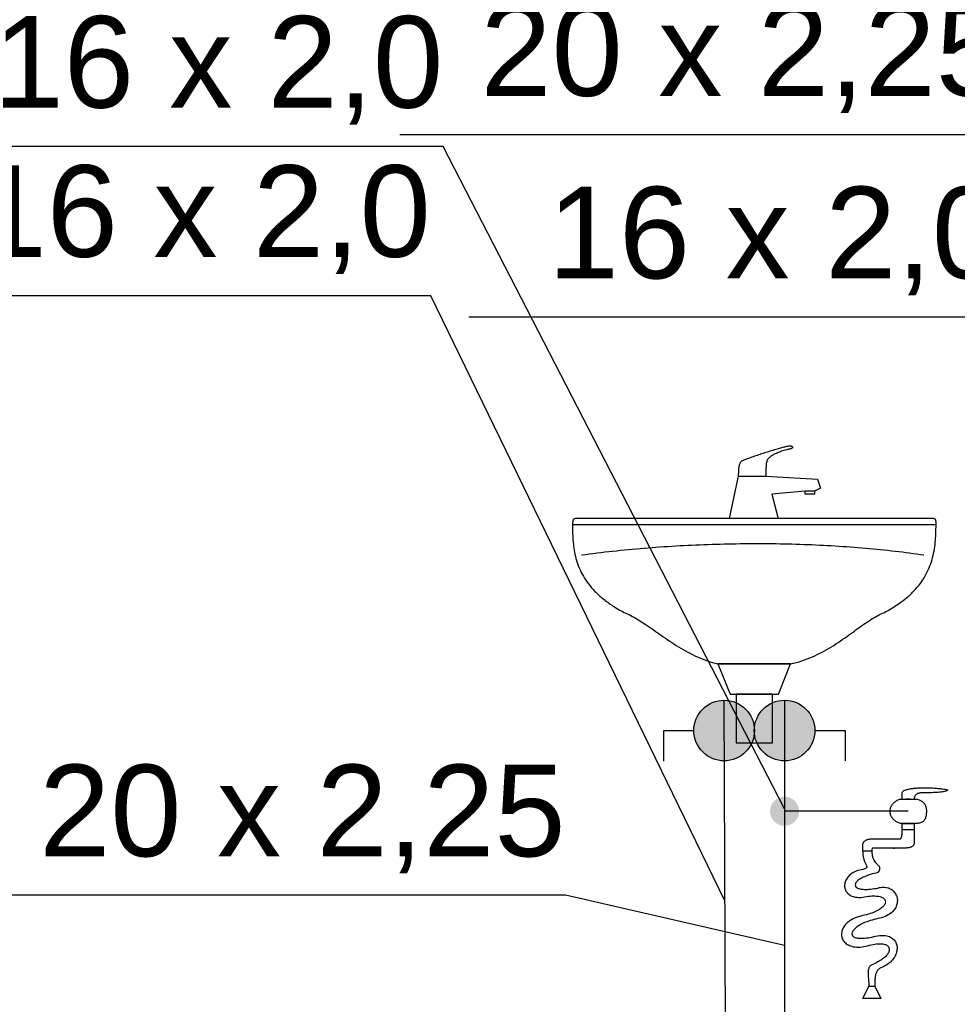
# Model space of a CAD drawing. Header units: inches. Extents: x -150.1 to -108.1, y -15.9 to 13.8.
# Tile 6 of 25: x -142.7 to -141.1, y -1.1 to 0.6. Entities that reach past the tile are written whole.
import ezdxf
from ezdxf.lldxf.tags import DXFTag

# ---------------------------------------------------------------- set-up
doc = ezdxf.new("R2010")
doc.units = ezdxf.units.IN
doc.header["$MEASUREMENT"] = 0
for name, color, linetype in [('IS_Armatura_Wodociag', 2, 'SOLID'), ('IS_Ciepła_woda', 4, 'DASHWAVE'), ('IS_Odbiorniki', 2, 'SOLID'), ('IS_Opisy_działek_Wodociag', 2, 'SOLID'), ('IS_Zimna_woda', 4, 'SOLID')]:
    doc.layers.add(name, color=color, linetype=linetype)
tags = doc.linetypes.add('DASHWAVE', pattern='A,10,-5,-20,[138,IS_LineDef.shx,S=2,R=0,X=-20,Y=0],-5', length=40).pattern_tags.tags
tags[16:17] = [DXFTag(74, 4), DXFTag(75, 0), DXFTag(340, '0'), DXFTag(46, 0.0), DXFTag(50, 0.0), DXFTag(44, 0.0), DXFTag(45, 0.0)]
tags[6:7] = [DXFTag(74, 4), DXFTag(75, 0), DXFTag(340, '0'), DXFTag(46, 0.0), DXFTag(50, 0.0), DXFTag(44, 0.0), DXFTag(45, 0.0)]
tags[4:5] = [DXFTag(74, 4), DXFTag(75, 0), DXFTag(340, '0'), DXFTag(46, 0.0), DXFTag(50, 0.0), DXFTag(44, 0.0), DXFTag(45, 0.0)]
tags = doc.linetypes.add('SOLID', pattern=[10, 10, 0]).pattern_tags.tags
tags[6:7] = [DXFTag(74, 4), DXFTag(75, 0), DXFTag(340, '0'), DXFTag(46, 0.0), DXFTag(50, 0.0), DXFTag(44, 0.0), DXFTag(45, 0.0)]
tags[4:5] = [DXFTag(74, 4), DXFTag(75, 0), DXFTag(340, '0'), DXFTag(46, 0.0), DXFTag(50, 0.0), DXFTag(44, 0.0), DXFTag(45, 0.0)]

msp = doc.modelspace()

# ---------------------------------------------------------------- hatches: boundary and pattern name
at = {"layer": 'IS_Armatura_Wodociag', "ltscale": 0.01}
h = msp.add_hatch(color=256, dxfattribs=at)
edge = h.paths.add_edge_path()
edge.add_arc((-141.529, -0.6194), 0.05, 0, 360)
h = msp.add_hatch(color=256, dxfattribs=at)
edge = h.paths.add_edge_path()
edge.add_arc((-141.4292, -0.6194), 0.05, 0, 360)
at = {"layer": 'IS_Zimna_woda'}
h = msp.add_hatch(color=256, dxfattribs=at)
edge = h.paths.add_edge_path()
edge.add_arc((-141.4292, -0.7526), 0.024, 90, 450)

# ---------------------------------------------------------------- linework, layer by layer
at = {"layer": 'IS_Armatura_Wodociag', "ltscale": 0.01}
for p, q in [((-141.579, -0.6196), (-141.629, -0.6198)), ((-141.629, -0.6198), (-141.6289, -0.6698)), ((-141.3792, -0.6194), (-141.3292, -0.6194)), ((-141.3292, -0.6194), (-141.3292, -0.6694))]:
    msp.add_line(p, q, dxfattribs=at)
for centre in [(-141.529, -0.6194), (-141.4292, -0.6194)]:
    msp.add_ellipse(centre, major_axis=(0.05, 0), ratio=1, dxfattribs=at)
at = {"layer": 'IS_Ciepła_woda', "ltscale": 0.01}
msp.add_line((-141.5292, -0.5694), (-141.527, -1.2014), dxfattribs=at)
at = {"layer": 'IS_Odbiorniki', "ltscale": 0.01}
for p, q in [((-141.52, -0.2694), (-141.505, -0.1994)), ((-141.505, -0.1994), (-141.46, -0.1994)), ((-141.46, -0.1994), (-141.375, -0.2044)), ((-141.375, -0.2044), (-141.37, -0.2194)), ((-141.395, -0.2244), (-141.45, -0.2294)), ((-141.395, -0.2294), (-141.395, -0.2244)), ((-141.38, -0.2244), (-141.395, -0.2244)), ((-141.37, -0.2194), (-141.38, -0.2244)), ((-141.38, -0.2244), (-141.38, -0.2294)), ((-141.45, -0.2294), (-141.44, -0.2694)), ((-141.38, -0.2294), (-141.395, -0.2294)), ((-141.44, -0.2694), (-141.52, -0.2694)), ((-141.52, -0.2694), (-141.52, -0.2694)), ((-141.7792, -0.2794), (-141.1792, -0.2794)), ((-141.5392, -0.5094), (-141.5192, -0.5594)), ((-141.4192, -0.5094), (-141.5392, -0.5094)), ((-141.5392, -0.5094), (-141.5392, -0.5094)), ((-141.4392, -0.5594), (-141.4192, -0.5094)), ((-141.5192, -0.5594), (-141.4392, -0.5594)), ((-141.5092, -0.5594), (-141.5092, -0.6394)), ((-141.4492, -0.5594), (-141.5092, -0.5594)), ((-141.5092, -0.5594), (-141.5092, -0.5594)), ((-141.4492, -0.6394), (-141.4492, -0.5594)), ((-141.5092, -0.6394), (-141.4492, -0.6394)), ((-141.2351, -0.783), (-141.2351, -0.7729)), ((-141.2351, -0.7729), (-141.2151, -0.7729)), ((-141.2151, -0.7729), (-141.2151, -0.783)), ((-141.2151, -0.7729), (-141.2151, -0.7729)), ((-141.2151, -0.783), (-141.2351, -0.783)), ((-141.3001, -1.0616), (-141.2901, -1.0413)), ((-141.2901, -1.0413), (-141.2801, -1.0413)), ((-141.2801, -1.0413), (-141.2701, -1.0616)), ((-141.2701, -1.0616), (-141.3001, -1.0616))]:
    msp.add_line(p, q, dxfattribs=at)
for points, knots in [([(-141.5, -0.1744), (-141.4987, -0.1738), (-141.4954, -0.1724), (-141.4897, -0.1702), (-141.4823, -0.1675), (-141.4738, -0.1646), (-141.4647, -0.1615), (-141.4553, -0.1585), (-141.4462, -0.1557), (-141.4377, -0.1532), (-141.4304, -0.1513), (-141.4246, -0.15), (-141.4213, -0.1494), (-141.42, -0.1494)], [0, 0, 0, 0, 0.00425061, 0.01060033, 0.01857776, 0.02770772, 0.03751411, 0.04752065, 0.05725134, 0.06623092, 0.07398599, 0.08004815, 0.08396819, 0.08396819, 0.08396819, 0.08396819]), ([(-141.42, -0.1544), (-141.4217, -0.1548), (-141.4251, -0.1557), (-141.4298, -0.1571), (-141.4341, -0.1584), (-141.438, -0.1598), (-141.4414, -0.1612), (-141.4445, -0.1625), (-141.4472, -0.1639), (-141.4496, -0.1653), (-141.4517, -0.1666), (-141.4535, -0.168), (-141.4545, -0.1689), (-141.455, -0.1694)], [0, 0, 0, 0, 0.00538586, 0.01031526, 0.0148132, 0.01890511, 0.02261695, 0.02597538, 0.02900777, 0.03174242, 0.03420857, 0.03643647, 0.03845728, 0.03845728, 0.03845728, 0.03845728]), ([(-141.42, -0.1494), (-141.4196, -0.1494), (-141.4188, -0.1495), (-141.4178, -0.1498), (-141.417, -0.1503), (-141.4165, -0.1509), (-141.4162, -0.1516), (-141.4162, -0.1523), (-141.4165, -0.153), (-141.417, -0.1536), (-141.4178, -0.154), (-141.4188, -0.1543), (-141.4196, -0.1544), (-141.42, -0.1544)], [0, 0, 0, 0, 0.001245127, 0.002286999, 0.003170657, 0.003941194, 0.004643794, 0.005323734, 0.006026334, 0.006796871, 0.007680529, 0.008722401, 0.009967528, 0.009967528, 0.009967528, 0.009967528]), ([(-141.505, -0.1994), (-141.505, -0.1985), (-141.505, -0.1967), (-141.505, -0.194), (-141.5049, -0.1914), (-141.5048, -0.1888), (-141.5045, -0.1863), (-141.5042, -0.1839), (-141.5037, -0.1816), (-141.5031, -0.1795), (-141.5023, -0.1776), (-141.5013, -0.1759), (-141.5004, -0.1749), (-141.5, -0.1744)], [0, 0, 0, 0, 0.00272352, 0.00542462, 0.00808148, 0.01067349, 0.0131821, 0.01559189, 0.0178921, 0.0200787, 0.02215732, 0.02414676, 0.02608271, 0.02608271, 0.02608271, 0.02608271]), ([(-141.455, -0.1694), (-141.4554, -0.1698), (-141.4562, -0.1707), (-141.4573, -0.1722), (-141.4581, -0.1738), (-141.4588, -0.1756), (-141.4592, -0.1777), (-141.4596, -0.1802), (-141.4598, -0.183), (-141.4599, -0.1863), (-141.46, -0.1901), (-141.46, -0.1945), (-141.46, -0.1977), (-141.46, -0.1994)], [0, 0, 0, 0, 0.00185377, 0.00361935, 0.00539526, 0.00728567, 0.00939151, 0.01180502, 0.01460929, 0.01788047, 0.0216903, 0.02610811, 0.03120202, 0.03120202, 0.03120202, 0.03120202]), ([(-141.7692, -0.2694), (-141.77, -0.2694), (-141.7715, -0.2694), (-141.7736, -0.2695), (-141.7753, -0.2697), (-141.7766, -0.27), (-141.7777, -0.2708), (-141.7784, -0.2719), (-141.7788, -0.2734), (-141.779, -0.2754), (-141.7792, -0.2778), (-141.7792, -0.2809), (-141.7792, -0.2832), (-141.7792, -0.2844)], [0, 0, 0, 0, 0.00248688, 0.00452447, 0.00616882, 0.00750526, 0.00868128, 0.00991384, 0.01141668, 0.01334144, 0.01579113, 0.01884568, 0.02257596, 0.02257596, 0.02257596, 0.02257596]), ([(-141.1892, -0.2694), (-141.2107, -0.2694), (-141.2515, -0.2694), (-141.3098, -0.2694), (-141.3631, -0.2694), (-141.4126, -0.2694), (-141.4597, -0.2694), (-141.5059, -0.2694), (-141.5526, -0.2694), (-141.6011, -0.2694), (-141.6529, -0.2694), (-141.7092, -0.2694), (-141.7485, -0.2694), (-141.7692, -0.2694)], [0, 0, 0, 0, 0.0644478, 0.1223591, 0.1751315, 0.2241623, 0.270849, 0.316589, 0.3627799, 0.4108189, 0.4621037, 0.5180316, 0.58, 0.58, 0.58, 0.58]), ([(-141.1792, -0.2794), (-141.1792, -0.2786), (-141.1792, -0.2771), (-141.1792, -0.275), (-141.1794, -0.2734), (-141.1796, -0.2721), (-141.1801, -0.271), (-141.1808, -0.2703), (-141.1818, -0.2698), (-141.1832, -0.2696), (-141.1848, -0.2694), (-141.1869, -0.2694), (-141.1884, -0.2694), (-141.1892, -0.2694)], [0, 0, 0, 0, 0.00248686, 0.00452361, 0.0061602, 0.00745999, 0.00851852, 0.00948541, 0.01054394, 0.01184374, 0.01348033, 0.01551707, 0.01800393, 0.01800393, 0.01800393, 0.01800393]), ([(-141.7792, -0.2844), (-141.7792, -0.289), (-141.779, -0.298), (-141.778, -0.3116), (-141.7761, -0.3252), (-141.7728, -0.3386), (-141.768, -0.3519), (-141.7615, -0.365), (-141.7529, -0.3778), (-141.7421, -0.3902), (-141.7287, -0.4023), (-141.7126, -0.414), (-141.7007, -0.421), (-141.6942, -0.4244)], [0, 0, 0, 0, 0.0136319, 0.0272549, 0.0408996, 0.0546511, 0.0686598, 0.0831463, 0.0983975, 0.1147522, 0.1325821, 0.1522713, 0.1742014, 0.1742014, 0.1742014, 0.1742014]), ([(-141.2642, -0.4244), (-141.2578, -0.421), (-141.2458, -0.4139), (-141.2297, -0.4023), (-141.2163, -0.3901), (-141.2055, -0.3775), (-141.1969, -0.3645), (-141.1903, -0.3511), (-141.1856, -0.3373), (-141.1823, -0.3232), (-141.1803, -0.3088), (-141.1794, -0.2942), (-141.1792, -0.2844), (-141.1792, -0.2794)], [0, 0, 0, 0, 0.021932, 0.0416367, 0.0595148, 0.0759748, 0.091417, 0.10621, 0.1206684, 0.1350374, 0.1494888, 0.1641271, 0.1790021, 0.1790021, 0.1790021, 0.1790021]), ([(-141.7642, -0.3294), (-141.7472, -0.3271), (-141.7129, -0.323), (-141.661, -0.318), (-141.6085, -0.3143), (-141.5556, -0.3119), (-141.5026, -0.3106), (-141.4499, -0.3106), (-141.3976, -0.3118), (-141.3462, -0.3143), (-141.2959, -0.318), (-141.247, -0.3229), (-141.2149, -0.3271), (-141.1992, -0.3294)], [0, 0, 0, 0, 0.0514006, 0.1036089, 0.1563659, 0.2094104, 0.262479, 0.3153077, 0.3676327, 0.4191912, 0.4697227, 0.5189699, 0.5666808, 0.5666808, 0.5666808, 0.5666808]), ([(-141.6942, -0.4244), (-141.6904, -0.4258), (-141.6826, -0.4294), (-141.671, -0.4362), (-141.6588, -0.4441), (-141.6461, -0.4529), (-141.6328, -0.4623), (-141.6189, -0.4718), (-141.6044, -0.4812), (-141.5892, -0.49), (-141.5733, -0.498), (-141.5566, -0.5047), (-141.5451, -0.5081), (-141.5392, -0.5094)], [0, 0, 0, 0, 0.0122388, 0.0256763, 0.0402317, 0.0557566, 0.0720714, 0.0889894, 0.1063346, 0.1239573, 0.1417502, 0.1596661, 0.1777372, 0.1777372, 0.1777372, 0.1777372]), ([(-141.4192, -0.5094), (-141.413, -0.5081), (-141.4008, -0.5048), (-141.3834, -0.498), (-141.3671, -0.4901), (-141.3518, -0.4812), (-141.3375, -0.4719), (-141.3239, -0.4623), (-141.311, -0.4529), (-141.2987, -0.4441), (-141.287, -0.4362), (-141.2757, -0.4294), (-141.268, -0.4258), (-141.2642, -0.4244)], [0, 0, 0, 0, 0.0191562, 0.0377228, 0.0558192, 0.073481, 0.0906746, 0.1073143, 0.1232801, 0.1384359, 0.1526525, 0.165836, 0.1779722, 0.1779722, 0.1779722, 0.1779722]), ([(-141.5392, -0.5094), (-141.536, -0.5094), (-141.5296, -0.5094), (-141.52, -0.5094), (-141.5102, -0.5094), (-141.5002, -0.5094), (-141.49, -0.5094), (-141.4794, -0.5094), (-141.4684, -0.5094), (-141.4569, -0.5094), (-141.4449, -0.5094), (-141.4323, -0.5094), (-141.4236, -0.5094), (-141.4192, -0.5094)], [0, 0, 0, 0, 0.0095567, 0.0191811, 0.0289406, 0.0389031, 0.049136, 0.059707, 0.0706837, 0.0821337, 0.0941247, 0.1067243, 0.12, 0.12, 0.12, 0.12]), ([(-141.2351, -0.7222), (-141.2351, -0.7213), (-141.2337, -0.7191), (-141.2298, -0.7174), (-141.2243, -0.7159), (-141.2173, -0.7148), (-141.2093, -0.7141), (-141.2006, -0.7138), (-141.1915, -0.7138), (-141.1827, -0.7142), (-141.1743, -0.7149), (-141.1668, -0.7158), (-141.1622, -0.7167), (-141.1601, -0.7172)], [0, 0, 0, 0, 0.0028296, 0.0069807, 0.01273507, 0.01987117, 0.02805222, 0.03690572, 0.04604549, 0.05507977, 0.06361563, 0.07126295, 0.07764171, 0.07764171, 0.07764171, 0.07764171]), ([(-141.2351, -0.7324), (-141.2351, -0.7319), (-141.2351, -0.7312), (-141.2351, -0.7301), (-141.2351, -0.7292), (-141.2351, -0.7284), (-141.2351, -0.7277), (-141.2351, -0.7269), (-141.2351, -0.7262), (-141.2351, -0.7254), (-141.2351, -0.7245), (-141.2351, -0.7234), (-141.2351, -0.7227), (-141.2351, -0.7222)], [0, 0, 0, 0, 0.00126338, 0.00232127, 0.00321934, 0.00400324, 0.00471865, 0.00541122, 0.00612663, 0.00691053, 0.0078086, 0.00886649, 0.01012987, 0.01012987, 0.01012987, 0.01012987]), ([(-141.2001, -0.7222), (-141.2006, -0.7222), (-141.2017, -0.7222), (-141.2033, -0.7223), (-141.2051, -0.7224), (-141.2069, -0.7227), (-141.2087, -0.7231), (-141.2104, -0.7238), (-141.2119, -0.7248), (-141.2133, -0.7261), (-141.2143, -0.7278), (-141.215, -0.73), (-141.2151, -0.7315), (-141.2151, -0.7324)], [0, 0, 0, 0, 0.00147635, 0.00313386, 0.0049091, 0.00674525, 0.0085963, 0.01043357, 0.01225511, 0.0140971, 0.01604114, 0.01820818, 0.02073842, 0.02073842, 0.02073842, 0.02073842]), ([(-141.1601, -0.7172), (-141.1601, -0.7177), (-141.1612, -0.7188), (-141.1635, -0.7196), (-141.1669, -0.7204), (-141.1711, -0.721), (-141.1758, -0.7215), (-141.1808, -0.7218), (-141.1858, -0.722), (-141.1905, -0.7221), (-141.1945, -0.7222), (-141.1977, -0.7222), (-141.1995, -0.7222), (-141.2001, -0.7222)], [0, 0, 0, 0, 0.00150239, 0.00398788, 0.00749738, 0.01181304, 0.01666811, 0.02178127, 0.02686546, 0.03163088, 0.03578628, 0.03903958, 0.04109819, 0.04109819, 0.04109819, 0.04109819]), ([(-141.2551, -0.7526), (-141.2551, -0.7517), (-141.255, -0.7498), (-141.2543, -0.7471), (-141.2532, -0.7445), (-141.2517, -0.742), (-141.2499, -0.7397), (-141.2479, -0.7377), (-141.2456, -0.7359), (-141.2432, -0.7344), (-141.2406, -0.7333), (-141.2379, -0.7325), (-141.2361, -0.7324), (-141.2351, -0.7324)], [0, 0, 0, 0, 0.00276555, 0.00556175, 0.00840034, 0.01127789, 0.01418077, 0.01708965, 0.01998349, 0.02284339, 0.02565665, 0.02842146, 0.0311521, 0.0311521, 0.0311521, 0.0311521]), ([(-141.2351, -0.7324), (-141.2326, -0.7324), (-141.228, -0.7324), (-141.2253, -0.7324), (-141.2215, -0.7324), (-141.223, -0.7324), (-141.2242, -0.7324), (-141.2261, -0.7324), (-141.2273, -0.7324), (-141.2288, -0.7324), (-141.2249, -0.7324), (-141.2223, -0.7324), (-141.2177, -0.7324), (-141.2151, -0.7324)], [0, 0, 0, 0, 0.00756574, 0.01168295, 0.01311796, 0.0135988, 0.01522915, 0.01724267, 0.01887303, 0.01935387, 0.02078888, 0.02490609, 0.03247183, 0.03247183, 0.03247183, 0.03247183]), ([(-141.2151, -0.7324), (-141.2142, -0.7324), (-141.2124, -0.7325), (-141.2097, -0.7328), (-141.2072, -0.7335), (-141.2047, -0.7346), (-141.2024, -0.7359), (-141.2003, -0.7377), (-141.1985, -0.7398), (-141.1971, -0.7424), (-141.196, -0.7454), (-141.1953, -0.7489), (-141.1951, -0.7513), (-141.1951, -0.7526)], [0, 0, 0, 0, 0.00272284, 0.00542776, 0.00810545, 0.01075857, 0.01340511, 0.0160811, 0.01884161, 0.02175862, 0.02491587, 0.02840229, 0.03230639, 0.03230639, 0.03230639, 0.03230639]), ([(-141.2351, -0.7729), (-141.2361, -0.7729), (-141.2379, -0.7727), (-141.2406, -0.772), (-141.2432, -0.7709), (-141.2456, -0.7694), (-141.2479, -0.7676), (-141.2499, -0.7655), (-141.2517, -0.7632), (-141.2532, -0.7608), (-141.2543, -0.7581), (-141.255, -0.7554), (-141.2551, -0.7535), (-141.2551, -0.7526)], [0, 0, 0, 0, 0.00273064, 0.00549545, 0.00830872, 0.01116861, 0.01406245, 0.01697133, 0.01987421, 0.02275176, 0.02559035, 0.02838655, 0.0311521, 0.0311521, 0.0311521, 0.0311521]), ([(-141.1951, -0.7526), (-141.1951, -0.7539), (-141.1952, -0.7564), (-141.1956, -0.7598), (-141.1963, -0.7628), (-141.1973, -0.7654), (-141.1986, -0.7676), (-141.2004, -0.7694), (-141.2025, -0.7707), (-141.2051, -0.7718), (-141.208, -0.7724), (-141.2114, -0.7728), (-141.2139, -0.7729), (-141.2151, -0.7729)], [0, 0, 0, 0, 0.00389878, 0.00733912, 0.01037931, 0.01309925, 0.01560627, 0.0180339, 0.02052757, 0.02322237, 0.02622769, 0.02962512, 0.03347403, 0.03347403, 0.03347403, 0.03347403]), ([(-141.2151, -0.7729), (-141.2173, -0.7729), (-141.2215, -0.7729), (-141.2235, -0.7729), (-141.2274, -0.7729), (-141.2265, -0.7729), (-141.2257, -0.7729), (-141.2246, -0.7729), (-141.2238, -0.7729), (-141.2229, -0.7729), (-141.2267, -0.7729), (-141.2288, -0.7729), (-141.233, -0.7729), (-141.2351, -0.7729)], [0, 0, 0, 0, 0.00655147, 0.01026296, 0.01176559, 0.01184072, 0.01286251, 0.01419985, 0.01522164, 0.01529677, 0.0167994, 0.02051089, 0.02706236, 0.02706236, 0.02706236, 0.02706236]), ([(-141.2401, -0.7982), (-141.2397, -0.7982), (-141.2389, -0.7981), (-141.2379, -0.7978), (-141.237, -0.7971), (-141.2364, -0.7962), (-141.2359, -0.795), (-141.2356, -0.7936), (-141.2354, -0.792), (-141.2352, -0.7901), (-141.2352, -0.788), (-141.2351, -0.7856), (-141.2351, -0.7839), (-141.2351, -0.783)], [0, 0, 0, 0, 0.00124975, 0.00233525, 0.00336421, 0.00444853, 0.00567529, 0.00709831, 0.00874682, 0.01063559, 0.01277159, 0.0151577, 0.01779481, 0.01779481, 0.01779481, 0.01779481]), ([(-141.2151, -0.783), (-141.2151, -0.7839), (-141.2151, -0.7854), (-141.2151, -0.7876), (-141.2151, -0.7894), (-141.2151, -0.791), (-141.2151, -0.7924), (-141.2151, -0.7939), (-141.2151, -0.7953), (-141.2151, -0.7969), (-141.2151, -0.7987), (-141.2151, -0.8009), (-141.2151, -0.8024), (-141.2151, -0.8033)], [0, 0, 0, 0, 0.00252676, 0.00464254, 0.00643867, 0.00800648, 0.00943729, 0.01082245, 0.01225326, 0.01382107, 0.0156172, 0.01773298, 0.02025974, 0.02025974, 0.02025974, 0.02025974]), ([(-141.3001, -0.8083), (-141.3001, -0.8079), (-141.3001, -0.8069), (-141.2997, -0.8056), (-141.299, -0.8043), (-141.2982, -0.803), (-141.297, -0.8019), (-141.2957, -0.8008), (-141.294, -0.7999), (-141.2922, -0.7992), (-141.29, -0.7986), (-141.2877, -0.7983), (-141.286, -0.7982), (-141.2851, -0.7982)], [0, 0, 0, 0, 0.00138311, 0.00278794, 0.00423631, 0.00575024, 0.00735196, 0.00906393, 0.01090884, 0.01290952, 0.01508897, 0.01747021, 0.02007637, 0.02007637, 0.02007637, 0.02007637]), ([(-141.3001, -0.8185), (-141.3001, -0.8181), (-141.3001, -0.8173), (-141.3001, -0.8162), (-141.3001, -0.8153), (-141.3001, -0.8145), (-141.3001, -0.8138), (-141.3001, -0.8131), (-141.3001, -0.8123), (-141.3001, -0.8115), (-141.3001, -0.8106), (-141.3001, -0.8095), (-141.3001, -0.8088), (-141.3001, -0.8083)], [0, 0, 0, 0, 0.00126338, 0.00232127, 0.00321934, 0.00400324, 0.00471865, 0.00541122, 0.00612663, 0.00691053, 0.0078086, 0.00886649, 0.01012987, 0.01012987, 0.01012987, 0.01012987]), ([(-141.2851, -0.7982), (-141.2815, -0.7982), (-141.2751, -0.7982), (-141.2667, -0.7982), (-141.2605, -0.7982), (-141.256, -0.7982), (-141.2528, -0.7982), (-141.2506, -0.7982), (-141.249, -0.7982), (-141.2475, -0.7982), (-141.2457, -0.7982), (-141.2432, -0.7982), (-141.2413, -0.7982), (-141.2401, -0.7982)], [0, 0, 0, 0, 0.01085274, 0.01913599, 0.02525545, 0.02961683, 0.03262585, 0.0346882, 0.03620962, 0.03759579, 0.03925244, 0.04158527, 0.045, 0.045, 0.045, 0.045]), ([(-141.2151, -0.8033), (-141.2151, -0.8041), (-141.2153, -0.8057), (-141.216, -0.8078), (-141.2171, -0.8096), (-141.2186, -0.8109), (-141.2204, -0.8118), (-141.2225, -0.8125), (-141.2248, -0.813), (-141.2272, -0.8132), (-141.2298, -0.8134), (-141.2324, -0.8134), (-141.2342, -0.8134), (-141.2351, -0.8134)], [0, 0, 0, 0, 0.0025306, 0.00470584, 0.00668846, 0.00863237, 0.01065181, 0.01280956, 0.01512554, 0.01759096, 0.02017952, 0.02285473, 0.0255745, 0.0255745, 0.0255745, 0.0255745]), ([(-141.3001, -0.8185), (-141.3001, -0.8206), (-141.3, -0.8244), (-141.2991, -0.8297), (-141.2979, -0.8339), (-141.2965, -0.8373), (-141.2952, -0.84), (-141.2941, -0.842), (-141.2934, -0.8437), (-141.2935, -0.8454), (-141.2948, -0.8467), (-141.2971, -0.8478), (-141.299, -0.8485), (-141.3001, -0.8489)], [0, 0, 0, 0, 0.00631074, 0.01156766, 0.01594153, 0.01956007, 0.02250376, 0.02481584, 0.02654647, 0.02790034, 0.02946187, 0.03185975, 0.03547436, 0.03547436, 0.03547436, 0.03547436]), ([(-141.2801, -0.8134), (-141.2806, -0.8134), (-141.2813, -0.8134), (-141.2823, -0.8134), (-141.2832, -0.8135), (-141.2838, -0.8136), (-141.2843, -0.8138), (-141.2847, -0.8142), (-141.2849, -0.8147), (-141.2851, -0.8154), (-141.2851, -0.8162), (-141.2851, -0.8173), (-141.2851, -0.8181), (-141.2851, -0.8185)], [0, 0, 0, 0, 0.001243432, 0.002261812, 0.003080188, 0.003730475, 0.004261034, 0.00474763, 0.005282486, 0.00594044, 0.006769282, 0.00780087, 0.00906045, 0.00906045, 0.00906045, 0.00906045]), ([(-141.2851, -0.8185), (-141.2851, -0.8205), (-141.2849, -0.8243), (-141.2837, -0.8294), (-141.2819, -0.8333), (-141.2798, -0.8364), (-141.2775, -0.8389), (-141.2755, -0.8409), (-141.2737, -0.8428), (-141.2725, -0.845), (-141.2722, -0.8476), (-141.2732, -0.8507), (-141.2744, -0.8528), (-141.2751, -0.8539)], [0, 0, 0, 0, 0.00620826, 0.01127132, 0.01551817, 0.01920269, 0.02247402, 0.02538578, 0.02795255, 0.03026157, 0.03263343, 0.03563445, 0.03983271, 0.03983271, 0.03983271, 0.03983271]), ([(-141.2351, -0.8134), (-141.238, -0.8134), (-141.2434, -0.8134), (-141.2461, -0.8134), (-141.2507, -0.8134), (-141.2496, -0.8134), (-141.2492, -0.8134), (-141.2475, -0.8134), (-141.2488, -0.8134), (-141.2512, -0.8134), (-141.2572, -0.8134), (-141.267, -0.8134), (-141.2752, -0.8134), (-141.2801, -0.8134)], [0, 0, 0, 0, 0.0085988, 0.01325319, 0.01497746, 0.01516905, 0.01626221, 0.01724267, 0.01738918, 0.01967693, 0.02512021, 0.03473328, 0.04953043, 0.04953043, 0.04953043, 0.04953043]), ([(-141.3001, -0.8489), (-141.3035, -0.8493), (-141.3098, -0.8507), (-141.3179, -0.8546), (-141.324, -0.8598), (-141.3281, -0.8658), (-141.3302, -0.8721), (-141.3302, -0.8785), (-141.3282, -0.8845), (-141.324, -0.8896), (-141.3178, -0.8933), (-141.3095, -0.8951), (-141.3034, -0.8949), (-141.3001, -0.8944)], [0, 0, 0, 0, 0.01018453, 0.01903209, 0.02687096, 0.03396339, 0.04051543, 0.04671436, 0.05278956, 0.05907438, 0.06602701, 0.07418675, 0.084106, 0.084106, 0.084106, 0.084106]), ([(-141.2751, -0.8539), (-141.2793, -0.8548), (-141.2869, -0.8566), (-141.2969, -0.8602), (-141.3044, -0.864), (-141.3096, -0.8679), (-141.3126, -0.8719), (-141.3128, -0.8761), (-141.3095, -0.8793), (-141.3042, -0.881), (-141.2966, -0.8818), (-141.2866, -0.8813), (-141.2792, -0.8801), (-141.2751, -0.8793)], [0, 0, 0, 0, 0.01277875, 0.02333837, 0.03174768, 0.03811346, 0.0426776, 0.04612145, 0.04988193, 0.05522226, 0.06271568, 0.07264078, 0.08518553, 0.08518553, 0.08518553, 0.08518553]), ([(-141.3001, -0.8944), (-141.296, -0.8936), (-141.2886, -0.8925), (-141.2786, -0.8922), (-141.2709, -0.8935), (-141.2655, -0.8959), (-141.2625, -0.8998), (-141.2627, -0.9047), (-141.2656, -0.9093), (-141.2708, -0.9138), (-141.2783, -0.9182), (-141.2883, -0.9221), (-141.296, -0.924), (-141.3001, -0.9248)], [0, 0, 0, 0, 0.01252723, 0.02244482, 0.03001211, 0.03560184, 0.03988558, 0.0440182, 0.04915421, 0.05591067, 0.06455603, 0.07523106, 0.08803895, 0.08803895, 0.08803895, 0.08803895]), ([(-141.2751, -0.8793), (-141.2722, -0.8784), (-141.2665, -0.8775), (-141.2584, -0.8787), (-141.2517, -0.8821), (-141.2468, -0.8872), (-141.2437, -0.8935), (-141.2426, -0.9006), (-141.2439, -0.908), (-141.2477, -0.9152), (-141.2542, -0.9216), (-141.2636, -0.9269), (-141.271, -0.9291), (-141.2751, -0.9299)], [0, 0, 0, 0, 0.00911362, 0.01703021, 0.02426388, 0.03118952, 0.03804749, 0.04500947, 0.05227011, 0.06012583, 0.06900792, 0.07945725, 0.09206815, 0.09206815, 0.09206815, 0.09206815]), ([(-141.3001, -0.9248), (-141.3043, -0.9257), (-141.312, -0.9279), (-141.3218, -0.9331), (-141.329, -0.9395), (-141.3336, -0.9467), (-141.3356, -0.9541), (-141.3349, -0.9613), (-141.3316, -0.9677), (-141.3257, -0.9729), (-141.3174, -0.9762), (-141.3069, -0.9772), (-141.2993, -0.9763), (-141.2951, -0.9755)], [0, 0, 0, 0, 0.012823, 0.0237601, 0.0331753, 0.041409, 0.0487988, 0.05572, 0.0626301, 0.0700789, 0.0786643, 0.0889741, 0.1015579, 0.1015579, 0.1015579, 0.1015579]), ([(-141.2751, -0.9299), (-141.2794, -0.9308), (-141.2873, -0.9327), (-141.2979, -0.9366), (-141.3063, -0.941), (-141.3126, -0.9455), (-141.3166, -0.9499), (-141.3185, -0.9544), (-141.3171, -0.9588), (-141.3125, -0.9613), (-141.3057, -0.9625), (-141.2963, -0.9622), (-141.2892, -0.9611), (-141.2851, -0.9603)], [0, 0, 0, 0, 0.01303346, 0.02430425, 0.03378301, 0.04144717, 0.04733164, 0.05168225, 0.05536457, 0.0599404, 0.06657215, 0.07585114, 0.08814794, 0.08814794, 0.08814794, 0.08814794]), ([(-141.2851, -0.9603), (-141.2811, -0.9591), (-141.2735, -0.9574), (-141.2629, -0.9574), (-141.2544, -0.9599), (-141.2482, -0.9645), (-141.2444, -0.9708), (-141.2431, -0.9779), (-141.2441, -0.9855), (-141.2473, -0.9931), (-141.2527, -1.0002), (-141.2605, -1.0065), (-141.2667, -1.0096), (-141.2701, -1.0109)], [0, 0, 0, 0, 0.01278526, 0.02307688, 0.03153539, 0.03887746, 0.04579152, 0.05281291, 0.06027637, 0.06837423, 0.07724713, 0.08705663, 0.09802854, 0.09802854, 0.09802854, 0.09802854]), ([(-141.2951, -0.9755), (-141.2911, -0.9742), (-141.2837, -0.9724), (-141.2736, -0.9711), (-141.2658, -0.9716), (-141.2601, -0.9735), (-141.2566, -0.977), (-141.256, -0.9818), (-141.2578, -0.9867), (-141.2617, -0.9918), (-141.2676, -0.9969), (-141.2756, -1.0018), (-141.2818, -1.0046), (-141.2851, -1.0059)], [0, 0, 0, 0, 0.01277595, 0.02280349, 0.03041116, 0.03604495, 0.04042004, 0.04460883, 0.04959682, 0.05588431, 0.06365317, 0.07296245, 0.08383588, 0.08383588, 0.08383588, 0.08383588]), ([(-141.2851, -1.0059), (-141.286, -1.0063), (-141.2876, -1.0074), (-141.2893, -1.0095), (-141.2905, -1.0121), (-141.2911, -1.015), (-141.2914, -1.0182), (-141.2914, -1.0216), (-141.2912, -1.0253), (-141.2908, -1.0291), (-141.2905, -1.0331), (-141.2902, -1.0372), (-141.2901, -1.04), (-141.2901, -1.0413)], [0, 0, 0, 0, 0.00287386, 0.00557201, 0.00831839, 0.01125599, 0.0144473, 0.01789876, 0.02158393, 0.02545893, 0.02947232, 0.03357177, 0.03770963, 0.03770963, 0.03770963, 0.03770963]), ([(-141.2701, -1.0109), (-141.271, -1.0114), (-141.2726, -1.0123), (-141.2747, -1.0141), (-141.2764, -1.0162), (-141.2776, -1.0185), (-141.2786, -1.021), (-141.2793, -1.0238), (-141.2797, -1.0268), (-141.28, -1.0301), (-141.2801, -1.0336), (-141.2801, -1.0374), (-141.2801, -1.04), (-141.2801, -1.0413)], [0, 0, 0, 0, 0.00290779, 0.00559784, 0.00818533, 0.01077792, 0.0134646, 0.01631063, 0.01935913, 0.02263594, 0.02615499, 0.02992266, 0.03394113, 0.03394113, 0.03394113, 0.03394113])]:
    msp.add_open_spline(points, degree=3, knots=knots, dxfattribs=at)
msp.add_open_spline([(-141.2851, -0.8185), (-141.2856, -0.8185), (-141.2865, -0.8185), (-141.2879, -0.8185), (-141.2892, -0.8185), (-141.2906, -0.8185), (-141.292, -0.8185), (-141.2933, -0.8185), (-141.2947, -0.8185), (-141.296, -0.8185), (-141.2974, -0.8185), (-141.2988, -0.8185), (-141.2997, -0.8185), (-141.3001, -0.8185)], degree=3, dxfattribs=at)
at = {"layer": 'IS_Opisy_działek_Wodociag', "ltscale": 0.01}
for p, q in [((-141.0623, 0.3641), (-142.0643, 0.3641)), ((-141.9925, 0.3447), (-142.8745, 0.3447)), ((-141.4292, -0.7485), (-141.9925, 0.3447)), ((-142.0131, 0.0984), (-142.8951, 0.0984)), ((-141.528, -0.9003), (-142.0131, 0.0984)), ((-141.0686, 0.0629), (-141.9506, 0.0629)), ((-141.7907, -0.8911), (-142.7927, -0.8911)), ((-141.4292, -0.9742), (-141.7907, -0.8911))]:
    msp.add_line(p, q, dxfattribs=at)
at = {"layer": 'IS_Zimna_woda', "ltscale": 0.01}
for p, q in [((-141.4292, -0.5694), (-141.4292, -0.7526)), ((-141.2251, -0.7526), (-141.4292, -0.7526)), ((-141.4292, -0.7526), (-141.4292, -1.2492))]:
    msp.add_line(p, q, dxfattribs=at)

# ---------------------------------------------------------------- texts
at = {"layer": 'IS_Opisy_działek_Wodociag', "ltscale": 0.01, "char_height": 0.1512, "attachment_point": 9}
for s, insert in [('\\fArial|b0|i0;20 x 2,25', (-141.0623, 0.4001)), ('\\fArial|b0|i0;16 x 2,0', (-141.9925, 0.3807)), ('\\fArial|b0|i0;16 x 2,0', (-142.0131, 0.1344)), ('\\fArial|b0|i0;16 x 2,0', (-141.0686, 0.0989)), ('\\fArial|b0|i0;20 x 2,25', (-141.7907, -0.8551))]:
    msp.add_mtext(s, dxfattribs=dict(at, insert=insert))

doc.saveas('drawing.dxf')
